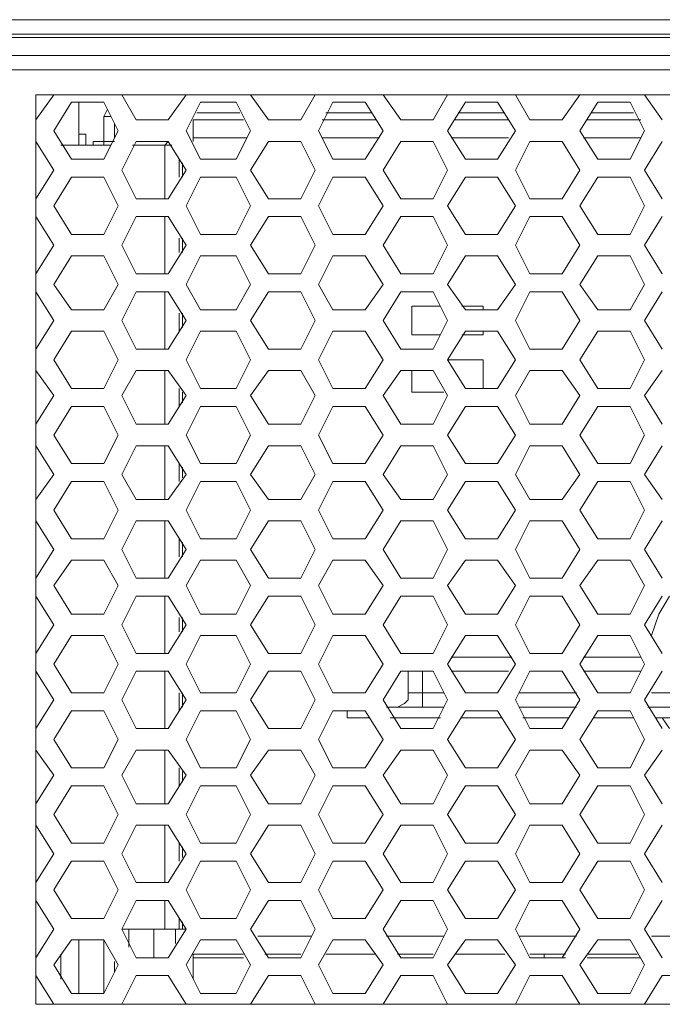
# Model space of a CAD drawing. Header units: millimetres. Extents: x 83969 to 163860, y -22594 to 4849.
# Tile 44 of 108: x 163520.38 to 163523.72, y -21397.08 to -21391.96. Entities that reach past the tile are written whole.
import ezdxf

# ---------------------------------------------------------------- set-up
doc = ezdxf.new("R2010")
doc.units = ezdxf.units.MM
doc.layers.get('0').update_dxf_attribs({"color": 251, "lineweight": 0})
doc.layers.add('_Opis_80', color=7, linetype='Continuous')

# ---------------------------------------------------------------- blocks, each defined once
blk = doc.blocks.new('UPS_2U_PA')
at = {"layer": '_Opis_80', "lineweight": 13}
for points in [[(23.1755, 54.923), (52.4182, 54.923), (55.4667, 54.923), (67.4835, 54.923)], [(67.3947, 54.923), (66.9803, 54.8046), (23.6786, 54.8046)], [(66.9803, 54.775), (23.6786, 54.775)], [(64.0797, 54.627), (35.1922, 54.627)], [(35.281, 54.5086), (63.9613, 54.5086)], [(45.4035, 46.7835), (45.4035, 54.3014)], [(45.4035, 54.0942), (45.5515, 54.3014)], [(45.4035, 54.3014), (53.8389, 54.3014)], [(46.1138, 54.3014), (46.2322, 54.0942)], [(46.4986, 54.0942), (46.6466, 54.3014)], [(47.1793, 54.3014), (47.3273, 54.0942)], [(47.5937, 54.0942), (47.7121, 54.3014)], [(48.2745, 54.3014), (48.4224, 54.0942)], [(48.6888, 54.0942), (48.8072, 54.3014)], [(49.3696, 54.3014), (49.488, 54.0942)], [(49.7544, 54.0942), (49.9024, 54.3014)], [(50.4351, 54.3014), (50.5831, 54.0942)], [(45.6995, 54.2422), (45.5515, 54.0054)], [(45.9658, 54.2422), (45.6994, 54.2422)], [(45.7586, 53.887), (45.7586, 54.2422)], [(46.0842, 54.0054), (45.9658, 54.2422)], [(46.765, 54.2422), (46.6466, 54.0054)], [(47.0609, 54.2422), (46.765, 54.2422)], [(47.1793, 54.0054), (47.0609, 54.2422)], [(47.8601, 54.2422), (47.7417, 54.0054)], [(48.1265, 54.2422), (47.8601, 54.2422)], [(48.2745, 54.0054), (48.1265, 54.2422)], [(48.9552, 54.2422), (48.8072, 54.0054)], [(49.2216, 54.2422), (48.9552, 54.2422)], [(49.3696, 54.0054), (49.2216, 54.2422)], [(50.0503, 54.2422), (49.9024, 54.0054)], [(50.3167, 54.2422), (50.0503, 54.2422)], [(50.4351, 54.0054), (50.3167, 54.2422)], [(45.9954, 54.183), (45.9658, 54.1238)], [(47.0905, 54.1534), (46.7354, 54.1534)], [(47.8009, 54.1534), (48.1857, 54.1534)], [(47.8305, 54.1534), (48.1857, 54.1534)], [(48.896, 54.1534), (49.2808, 54.1534)], [(48.896, 54.1534), (49.2808, 54.1534)], [(49.9911, 54.1534), (50.3463, 54.1534)], [(49.9911, 54.1534), (50.3463, 54.1534)], [(45.9658, 54.1238), (45.9658, 53.9166)], [(45.9658, 54.1238), (46.025, 54.1238)], [(46.0546, 54.0646), (46.0546, 53.9462)], [(46.2322, 54.0942), (46.4986, 54.0942)], [(46.7058, 54.0942), (46.7058, 53.9166)], [(46.7058, 54.0942), (47.1201, 54.0942)], [(47.3273, 54.0942), (47.5937, 54.0942)], [(47.7713, 54.0942), (48.2153, 54.0942)], [(48.4224, 54.0942), (48.6888, 54.0942)], [(48.8664, 54.0942), (49.3104, 54.0942)], [(49.488, 54.0942), (49.7544, 54.0942)], [(49.9615, 54.0942), (50.4055, 54.0942)], [(45.5515, 54.0054), (45.6995, 53.7686)], [(45.7882, 53.9758), (45.7586, 53.9758)], [(45.8178, 53.9462), (45.8178, 53.9758), (45.7882, 53.9758)], [(45.9658, 53.7686), (46.0842, 54.0054)], [(46.6466, 54.0054), (46.765, 53.7686)], [(47.0609, 53.7686), (47.1793, 54.0054)], [(47.7417, 54.0054), (47.8601, 53.7686)], [(48.1265, 53.7686), (48.2745, 54.0054)], [(48.8072, 54.0054), (48.9552, 53.7686)], [(49.2216, 53.7686), (49.3696, 54.0054)], [(49.9023, 54.0054), (50.0503, 53.7686)], [(50.3167, 53.7686), (50.4351, 54.0054)], [(45.5515, 53.6798), (45.4035, 53.9166)], [(46.025, 53.887), (45.6107, 53.887)], [(45.8178, 53.887), (45.8178, 53.9462)], [(46.0546, 53.9166), (45.877, 53.9166)], [(45.877, 53.887), (45.877, 53.9166)], [(45.9658, 53.9166), (45.9658, 53.887)], [(46.2322, 53.9166), (46.1138, 53.6799)], [(46.5282, 53.887), (46.2026, 53.887)], [(46.4986, 53.9166), (46.2322, 53.9166)], [(46.4986, 53.9166), (46.469, 53.887)], [(46.469, 53.4431), (46.469, 53.887)], [(46.6466, 53.6798), (46.4986, 53.9166)], [(46.7058, 53.9166), (46.7058, 53.9462)], [(46.7058, 53.9462), (47.1497, 53.9462)], [(47.3273, 53.9166), (47.1793, 53.6799)], [(47.5937, 53.9166), (47.3273, 53.9166)], [(47.7121, 53.6798), (47.5937, 53.9166)], [(47.7713, 53.9462), (48.2449, 53.9462)], [(48.4225, 53.9166), (48.2745, 53.6798)], [(48.6888, 53.9166), (48.4224, 53.9166)], [(48.8072, 53.6798), (48.6888, 53.9166)], [(48.8368, 53.9462), (49.3104, 53.9462)], [(49.488, 53.9166), (49.3696, 53.6798)], [(49.7544, 53.9166), (49.488, 53.9166)], [(49.9023, 53.6798), (49.7544, 53.9166)], [(49.9319, 53.9462), (50.4055, 53.9462)], [(50.5831, 53.9166), (50.4351, 53.6798)], [(45.6994, 53.7686), (45.9658, 53.7686)], [(46.5874, 53.6206), (46.5874, 53.7686)], [(46.617, 53.6206), (46.617, 53.739)], [(46.765, 53.7686), (47.0609, 53.7686)], [(47.8601, 53.7686), (48.1265, 53.7686)], [(48.9552, 53.7686), (49.2216, 53.7686)], [(50.0503, 53.7686), (50.3167, 53.7686)], [(45.4035, 53.4431), (45.5515, 53.6799)], [(46.1138, 53.6798), (46.2322, 53.4431)], [(46.4986, 53.4431), (46.6466, 53.6799)], [(47.1793, 53.6798), (47.3273, 53.4431)], [(47.5937, 53.4431), (47.7121, 53.6798)], [(48.2745, 53.6798), (48.4224, 53.4431)], [(48.6888, 53.4431), (48.8072, 53.6798)], [(49.3696, 53.6798), (49.488, 53.4431)], [(49.7544, 53.4431), (49.9024, 53.6798)], [(50.4351, 53.6798), (50.5831, 53.4431)], [(45.6995, 53.6206), (45.5515, 53.3839)], [(45.9658, 53.6206), (45.6994, 53.6206)], [(46.0842, 53.3839), (45.9658, 53.6206)], [(46.765, 53.6206), (46.6466, 53.3839)], [(47.0609, 53.6206), (46.765, 53.6206)], [(47.1793, 53.3839), (47.061, 53.6206)], [(47.8601, 53.6206), (47.7417, 53.3839)], [(48.1265, 53.6206), (47.8601, 53.6206)], [(48.2745, 53.3839), (48.1265, 53.6206)], [(48.9552, 53.6206), (48.8072, 53.3839)], [(49.2216, 53.6206), (48.9552, 53.6206)], [(49.3696, 53.3839), (49.2216, 53.6206)], [(50.0503, 53.6206), (49.9024, 53.3839)], [(50.3167, 53.6206), (50.0503, 53.6206)], [(50.4351, 53.3839), (50.3167, 53.6206)], [(46.2322, 53.4431), (46.4986, 53.4431)], [(47.3273, 53.4431), (47.5937, 53.4431)], [(48.4225, 53.4431), (48.6888, 53.4431)], [(49.488, 53.4431), (49.7544, 53.4431)], [(45.5515, 53.3839), (45.6995, 53.1471)], [(45.9658, 53.1471), (46.0842, 53.3839)], [(46.6466, 53.3839), (46.765, 53.1471)], [(47.0609, 53.1471), (47.1793, 53.3839)], [(47.7417, 53.3839), (47.8601, 53.1471)], [(48.1265, 53.1471), (48.2745, 53.3839)], [(48.8072, 53.3839), (48.9552, 53.1471)], [(49.2216, 53.1471), (49.3696, 53.3839)], [(49.9023, 53.3839), (50.0503, 53.1471)], [(50.3167, 53.1471), (50.4351, 53.3839)], [(45.5515, 53.0583), (45.4035, 53.2951)], [(46.2322, 53.2951), (46.1138, 53.0583)], [(46.4986, 53.2951), (46.2322, 53.2951)], [(46.469, 52.8215), (46.469, 53.2951)], [(46.6466, 53.0583), (46.4986, 53.2951)], [(47.3273, 53.2951), (47.1793, 53.0583)], [(47.5937, 53.2951), (47.3273, 53.2951)], [(47.7121, 53.0583), (47.5937, 53.2951)], [(48.4225, 53.2951), (48.2745, 53.0583)], [(48.6888, 53.2951), (48.4225, 53.2951)], [(48.8072, 53.0583), (48.6888, 53.2951)], [(49.488, 53.2951), (49.3696, 53.0583)], [(49.7544, 53.2951), (49.488, 53.2951)], [(49.9023, 53.0583), (49.7544, 53.2951)], [(50.5831, 53.2951), (50.4351, 53.0583)], [(45.6994, 53.1471), (45.9658, 53.1471)], [(46.5874, 52.9991), (46.5874, 53.1175)], [(46.617, 52.9991), (46.617, 53.1175)], [(46.765, 53.1471), (47.0609, 53.1471)], [(47.8601, 53.1471), (48.1265, 53.1471)], [(48.9552, 53.1471), (49.2216, 53.1471)], [(50.0503, 53.1471), (50.3167, 53.1471)], [(45.4035, 52.8215), (45.5515, 53.0583)], [(46.1138, 53.0583), (46.2322, 52.8215)], [(46.4986, 52.8215), (46.6466, 53.0583)], [(47.1793, 53.0583), (47.3273, 52.8215)], [(47.5937, 52.8215), (47.7121, 53.0583)], [(48.2745, 53.0583), (48.4224, 52.8215)], [(48.6888, 52.8215), (48.8072, 53.0583)], [(49.3696, 53.0583), (49.488, 52.8215)], [(49.7544, 52.8215), (49.9024, 53.0583)], [(50.4351, 53.0583), (50.5831, 52.8215)], [(45.6995, 52.9695), (45.5515, 52.7327)], [(45.9658, 52.9695), (45.6994, 52.9695)], [(46.0842, 52.7327), (45.9658, 52.9695)], [(46.765, 52.9695), (46.6466, 52.7327)], [(47.0609, 52.9695), (46.765, 52.9695)], [(47.1793, 52.7327), (47.061, 52.9695)], [(47.8601, 52.9695), (47.7417, 52.7327)], [(48.1265, 52.9695), (47.8601, 52.9695)], [(48.2745, 52.7327), (48.1265, 52.9695)], [(48.9552, 52.9695), (48.8072, 52.7327)], [(49.2216, 52.9695), (48.9552, 52.9695)], [(49.3696, 52.7327), (49.2216, 52.9695)], [(50.0503, 52.9695), (49.9024, 52.7327)], [(50.3167, 52.9695), (50.0503, 52.9695)], [(50.4351, 52.7327), (50.3167, 52.9695)], [(46.2322, 52.8215), (46.4986, 52.8215)], [(47.3273, 52.8215), (47.5937, 52.8215)], [(48.4224, 52.8215), (48.6888, 52.8215)], [(49.488, 52.8215), (49.7544, 52.8215)], [(45.5515, 52.4367), (45.4035, 52.6735)], [(45.5515, 52.7327), (45.6995, 52.5255)], [(45.9658, 52.5255), (46.0842, 52.7327)], [(46.2322, 52.6735), (46.1138, 52.4367)], [(46.4986, 52.6735), (46.2322, 52.6735)], [(46.469, 52.2), (46.469, 52.6735)], [(46.6466, 52.4367), (46.4986, 52.6735)], [(46.6466, 52.7327), (46.765, 52.5255)], [(47.0609, 52.5255), (47.1793, 52.7327)], [(47.3273, 52.6735), (47.1793, 52.4367)], [(47.5937, 52.6735), (47.3273, 52.6735)], [(47.7121, 52.4367), (47.5937, 52.6735)], [(47.7417, 52.7327), (47.8601, 52.5255)], [(48.1265, 52.5255), (48.2745, 52.7327)], [(48.4225, 52.6735), (48.2745, 52.4367)], [(48.6888, 52.6735), (48.4224, 52.6735)], [(48.8072, 52.4367), (48.6888, 52.6735)], [(48.8072, 52.7327), (48.9552, 52.5255)], [(49.2216, 52.5255), (49.3696, 52.7327)], [(49.488, 52.6735), (49.3696, 52.4367)], [(49.7544, 52.6735), (49.488, 52.6735)], [(49.9023, 52.4367), (49.7543, 52.6735)], [(49.9023, 52.7327), (50.0503, 52.5255)], [(50.3167, 52.5255), (50.4351, 52.7327)], [(50.5831, 52.6735), (50.4351, 52.4367)], [(45.6994, 52.5255), (45.9658, 52.5255)], [(46.765, 52.5255), (47.0609, 52.5255)], [(47.8601, 52.5255), (48.1265, 52.5255)], [(48.5112, 52.5551), (48.748, 52.5551)], [(48.5113, 52.3183), (48.5113, 52.5551)], [(48.9256, 52.5551), (49.1032, 52.5551)], [(48.9552, 52.5255), (49.2216, 52.5255)], [(49.1032, 52.5551), (49.1032, 52.5255)], [(50.0503, 52.5255), (50.3167, 52.5255)], [(45.4035, 52.2), (45.5515, 52.4367)], [(46.1138, 52.4367), (46.2322, 52.1999)], [(46.4986, 52.2), (46.6466, 52.4367)], [(46.5874, 52.3479), (46.5874, 52.4959)], [(46.617, 52.3775), (46.617, 52.4959)], [(47.1793, 52.4367), (47.3273, 52.1999)], [(47.5937, 52.1999), (47.7121, 52.4367)], [(48.2745, 52.4367), (48.4224, 52.1999)], [(48.6888, 52.1999), (48.8072, 52.4367)], [(49.3696, 52.4367), (49.488, 52.1999)], [(49.7544, 52.1999), (49.9024, 52.4367)], [(50.4351, 52.4367), (50.5831, 52.1999)], [(45.6995, 52.3479), (45.5515, 52.1112)], [(45.9658, 52.3479), (45.6994, 52.3479)], [(46.0842, 52.1112), (45.9658, 52.3479)], [(46.765, 52.3479), (46.6466, 52.1112)], [(47.0609, 52.3479), (46.765, 52.3479)], [(47.1793, 52.1112), (47.061, 52.3479)], [(47.8601, 52.3479), (47.7417, 52.1112)], [(48.1265, 52.3479), (47.8601, 52.3479)], [(48.2745, 52.1112), (48.1265, 52.3479)], [(48.9552, 52.3479), (48.8072, 52.1112)], [(49.2216, 52.3479), (48.9552, 52.3479)], [(49.1032, 52.3479), (49.1032, 52.3183)], [(49.3696, 52.1112), (49.2216, 52.3479)], [(50.0503, 52.3479), (49.9023, 52.1112)], [(50.3167, 52.3479), (50.0503, 52.3479)], [(50.4351, 52.1112), (50.3167, 52.3479)], [(48.748, 52.3183), (48.5112, 52.3183)], [(49.1032, 52.3183), (48.9256, 52.3183)], [(46.2322, 52.1999), (46.4986, 52.1999)], [(47.3273, 52.1999), (47.5937, 52.1999)], [(48.4224, 52.1999), (48.6888, 52.1999)], [(49.488, 52.1999), (49.7544, 52.1999)], [(45.5515, 52.1112), (45.6994, 51.8744)], [(45.9658, 51.8744), (46.0842, 52.1112)], [(46.6466, 52.1112), (46.765, 51.8744)], [(47.0609, 51.8744), (47.1793, 52.1112)], [(47.7417, 52.1112), (47.8601, 51.8744)], [(48.1265, 51.8744), (48.2745, 52.1112)], [(48.8072, 52.1112), (49.1032, 52.1112)], [(48.8072, 52.1112), (48.9552, 51.8744)], [(49.1032, 52.1112), (49.1032, 51.8744)], [(49.2216, 51.8744), (49.3696, 52.1112)], [(49.9023, 52.1112), (50.0503, 51.8744)], [(50.3167, 51.8744), (50.4351, 52.1112)], [(45.5515, 51.8152), (45.4035, 52.0224)], [(46.2322, 52.0224), (46.1138, 51.8152)], [(46.4986, 52.0224), (46.2322, 52.0224)], [(46.469, 51.5784), (46.469, 52.0224)], [(46.6466, 51.8152), (46.4986, 52.0224)], [(47.3273, 52.0224), (47.1793, 51.8152)], [(47.5937, 52.0224), (47.3273, 52.0224)], [(47.7121, 51.8152), (47.5937, 52.0224)], [(48.4225, 52.0224), (48.2745, 51.8152)], [(48.6888, 52.0224), (48.4224, 52.0224)], [(48.5113, 51.8448), (48.5113, 52.0224)], [(48.8072, 51.8152), (48.6888, 52.0224)], [(49.488, 52.0224), (49.3696, 51.8152)], [(49.7544, 52.0224), (49.488, 52.0224)], [(49.9023, 51.8152), (49.7543, 52.0224)], [(50.5831, 52.0224), (50.4351, 51.8152)], [(45.6994, 51.8744), (45.9658, 51.8744)], [(46.5874, 51.7264), (46.5874, 51.8744)], [(46.765, 51.8744), (47.0609, 51.8744)], [(47.8601, 51.8744), (48.1265, 51.8744)], [(48.9552, 51.8744), (49.2216, 51.8744)], [(50.0503, 51.8744), (50.3167, 51.8744)], [(45.4035, 51.5784), (45.5515, 51.8152)], [(46.1138, 51.8152), (46.2322, 51.5784)], [(46.4986, 51.5784), (46.6466, 51.8152)], [(46.617, 51.756), (46.617, 51.8448)], [(47.1793, 51.8152), (47.3273, 51.5784)], [(47.5937, 51.5784), (47.7121, 51.8152)], [(48.2745, 51.8152), (48.4225, 51.5784)], [(48.7776, 51.8448), (48.5112, 51.8448)], [(48.6888, 51.5784), (48.8072, 51.8152)], [(49.3696, 51.8152), (49.488, 51.5784)], [(49.7543, 51.5784), (49.9023, 51.8152)], [(50.4351, 51.8152), (50.5831, 51.5784)], [(45.6995, 51.7264), (45.5515, 51.4896)], [(45.9658, 51.7264), (45.6994, 51.7264)], [(46.0842, 51.4896), (45.9658, 51.7264)], [(46.765, 51.7264), (46.6466, 51.4896)], [(47.0609, 51.7264), (46.765, 51.7264)], [(47.1793, 51.4896), (47.061, 51.7264)], [(47.8601, 51.7264), (47.7417, 51.4896)], [(48.1265, 51.7264), (47.8601, 51.7264)], [(48.2745, 51.4896), (48.1265, 51.7264)], [(48.9552, 51.7264), (48.8072, 51.4896)], [(49.2216, 51.7264), (48.9552, 51.7264)], [(49.3696, 51.4896), (49.2216, 51.7264)], [(50.0503, 51.7264), (49.9023, 51.4896)], [(50.3167, 51.7264), (50.0503, 51.7264)], [(50.4351, 51.4896), (50.3167, 51.7264)], [(46.2322, 51.5784), (46.4986, 51.5784)], [(47.3273, 51.5784), (47.5937, 51.5784)], [(48.4224, 51.5784), (48.6888, 51.5784)], [(49.488, 51.5784), (49.7544, 51.5784)], [(45.5515, 51.4896), (45.6994, 51.2528)], [(45.9658, 51.2528), (46.0842, 51.4896)], [(46.6466, 51.4896), (46.765, 51.2528)], [(47.0609, 51.2528), (47.1793, 51.4896)], [(47.7417, 51.4896), (47.8601, 51.2528)], [(48.1265, 51.2528), (48.2745, 51.4896)], [(48.8072, 51.4896), (48.9552, 51.2528)], [(49.2216, 51.2528), (49.3696, 51.4896)], [(49.9023, 51.4896), (50.0503, 51.2528)], [(50.3167, 51.2528), (50.4351, 51.4896)], [(45.5515, 51.164), (45.4035, 51.4008)], [(46.2322, 51.4008), (46.1138, 51.164)], [(46.4986, 51.4008), (46.2322, 51.4008)], [(46.469, 50.9568), (46.469, 51.4008)], [(46.6466, 51.164), (46.4986, 51.4008)], [(47.3273, 51.4008), (47.1793, 51.164)], [(47.5937, 51.4008), (47.3273, 51.4008)], [(47.7121, 51.164), (47.5937, 51.4008)], [(48.4225, 51.4008), (48.2745, 51.164)], [(48.6888, 51.4008), (48.4224, 51.4008)], [(48.8072, 51.164), (48.6888, 51.4008)], [(49.488, 51.4008), (49.3696, 51.164)], [(49.7544, 51.4008), (49.488, 51.4008)], [(49.9023, 51.164), (49.7543, 51.4008)], [(50.5831, 51.4008), (50.4351, 51.164)], [(45.6995, 51.2528), (45.9658, 51.2528)], [(46.5874, 51.1048), (46.5874, 51.2528)], [(46.617, 51.1344), (46.617, 51.2232)], [(46.765, 51.2528), (47.061, 51.2528)], [(47.8601, 51.2528), (48.1265, 51.2528)], [(48.9552, 51.2528), (49.2216, 51.2528)], [(50.0503, 51.2528), (50.3167, 51.2528)], [(45.4035, 50.9568), (45.5515, 51.164)], [(46.1138, 51.164), (46.2322, 50.9568)], [(46.4986, 50.9568), (46.6466, 51.164)], [(47.1793, 51.164), (47.3273, 50.9568)], [(47.5937, 50.9568), (47.7121, 51.164)], [(48.2745, 51.164), (48.4225, 50.9568)], [(48.6888, 50.9568), (48.8072, 51.164)], [(49.3696, 51.164), (49.488, 50.9568)], [(49.7544, 50.9568), (49.9023, 51.164)], [(50.4351, 51.164), (50.5831, 50.9568)], [(45.6995, 51.1048), (45.5515, 50.868)], [(45.9658, 51.1048), (45.6995, 51.1048)], [(46.0842, 50.868), (45.9658, 51.1048)], [(46.765, 51.1048), (46.6466, 50.868)], [(47.061, 51.1048), (46.765, 51.1048)], [(47.1793, 50.868), (47.061, 51.1048)], [(47.8601, 51.1048), (47.7417, 50.868)], [(48.1265, 51.1048), (47.8601, 51.1048)], [(48.2745, 50.868), (48.1265, 51.1048)], [(48.9552, 51.1048), (48.8072, 50.868)], [(49.2216, 51.1048), (48.9552, 51.1048)], [(49.3696, 50.868), (49.2216, 51.1048)], [(50.0503, 51.1048), (49.9023, 50.868)], [(50.3167, 51.1048), (50.0503, 51.1048)], [(50.4351, 50.868), (50.3167, 51.1048)], [(46.2322, 50.9568), (46.4986, 50.9568)], [(47.3273, 50.9568), (47.5937, 50.9568)], [(48.4225, 50.9568), (48.6888, 50.9568)], [(49.488, 50.9568), (49.7544, 50.9568)], [(45.5515, 50.868), (45.6994, 50.6313)], [(45.9658, 50.6313), (46.0842, 50.868)], [(46.6466, 50.868), (46.765, 50.6313)], [(47.061, 50.6313), (47.1793, 50.868)], [(47.7417, 50.868), (47.8601, 50.6313)], [(48.1265, 50.6313), (48.2745, 50.868)], [(48.8072, 50.868), (48.9552, 50.6313)], [(49.2216, 50.6313), (49.3696, 50.868)], [(49.9023, 50.868), (50.0503, 50.6313)], [(50.3167, 50.6313), (50.4351, 50.868)], [(45.5515, 50.5425), (45.4035, 50.7792)], [(46.2322, 50.7793), (46.1138, 50.5425)], [(46.4986, 50.7793), (46.2322, 50.7793)], [(46.469, 50.3057), (46.469, 50.7793)], [(46.6466, 50.5425), (46.4986, 50.7793)], [(47.3273, 50.7793), (47.1794, 50.5425)], [(47.5937, 50.7793), (47.3273, 50.7793)], [(47.7121, 50.5425), (47.5937, 50.7792)], [(48.4225, 50.7793), (48.2745, 50.5425)], [(48.6888, 50.7793), (48.4225, 50.7793)], [(48.8072, 50.5425), (48.6888, 50.7792)], [(49.488, 50.7793), (49.3696, 50.5425)], [(49.7544, 50.7793), (49.488, 50.7793)], [(49.9023, 50.5425), (49.7543, 50.7793)], [(50.5831, 50.7792), (50.4351, 50.5425)], [(45.6995, 50.6313), (45.9658, 50.6313)], [(46.5874, 50.4833), (46.5874, 50.6313)], [(46.765, 50.6313), (47.061, 50.6313)], [(47.8601, 50.6313), (48.1265, 50.6313)], [(48.9552, 50.6313), (49.2216, 50.6313)], [(50.0503, 50.6313), (50.3167, 50.6313)], [(46.617, 50.4833), (46.617, 50.6017)], [(45.4035, 50.3057), (45.5515, 50.5425)], [(46.1138, 50.5425), (46.2322, 50.3057)], [(46.4986, 50.3057), (46.6466, 50.5425)], [(47.1793, 50.5425), (47.3273, 50.3057)], [(47.5937, 50.3057), (47.7121, 50.5425)], [(48.2745, 50.5425), (48.4225, 50.3057)], [(48.6888, 50.3057), (48.8072, 50.5425)], [(49.3696, 50.5425), (49.488, 50.3057)], [(49.7544, 50.3057), (49.9023, 50.5425)], [(50.4351, 50.5425), (50.5831, 50.3057)], [(45.6995, 50.4537), (45.5515, 50.2465)], [(45.9658, 50.4537), (45.6995, 50.4537)], [(46.0842, 50.2465), (45.9658, 50.4537)], [(46.765, 50.4537), (46.6466, 50.2465)], [(47.061, 50.4537), (46.765, 50.4537)], [(47.1793, 50.2465), (47.061, 50.4537)], [(47.8601, 50.4537), (47.7417, 50.2465)], [(48.1265, 50.4537), (47.8601, 50.4537)], [(48.2745, 50.2465), (48.1265, 50.4537)], [(48.9552, 50.4537), (48.8072, 50.2465)], [(49.2216, 50.4537), (48.9552, 50.4537)], [(49.3696, 50.2465), (49.2216, 50.4537)], [(50.0503, 50.4537), (49.9023, 50.2465)], [(50.3167, 50.4537), (50.0503, 50.4537)], [(50.4351, 50.2465), (50.3167, 50.4537)], [(46.2322, 50.3057), (46.4986, 50.3057)], [(47.3273, 50.3057), (47.5937, 50.3057)], [(48.4225, 50.3057), (48.6888, 50.3057)], [(49.488, 50.3057), (49.7544, 50.3057)], [(45.5515, 50.2465), (45.6994, 50.0097)], [(45.9658, 50.0097), (46.0842, 50.2465)], [(46.6466, 50.2465), (46.765, 50.0097)], [(47.061, 50.0097), (47.1794, 50.2465)], [(47.7417, 50.2465), (47.8601, 50.0097)], [(48.1265, 50.0097), (48.2745, 50.2465)], [(48.8072, 50.2465), (48.9552, 50.0097)], [(49.2216, 50.0097), (49.3696, 50.2465)], [(49.9023, 50.2465), (50.0503, 50.0097)], [(50.3167, 50.0097), (50.4351, 50.2465)], [(45.5515, 49.9209), (45.4035, 50.1577)], [(46.2322, 50.1577), (46.1138, 49.9209)], [(46.4986, 50.1577), (46.2322, 50.1577)], [(46.469, 49.6841), (46.469, 50.1577)], [(46.6466, 49.9209), (46.4986, 50.1577)], [(47.3273, 50.1577), (47.1794, 49.9209)], [(47.5937, 50.1577), (47.3273, 50.1577)], [(47.7121, 49.9209), (47.5937, 50.1577)], [(48.4225, 50.1577), (48.2745, 49.9209)], [(48.6888, 50.1577), (48.4225, 50.1577)], [(48.8072, 49.9209), (48.6888, 50.1577)], [(49.488, 50.1577), (49.3696, 49.9209)], [(49.7544, 50.1577), (49.488, 50.1577)], [(49.9023, 49.9209), (49.7543, 50.1577)], [(50.5831, 50.1577), (50.4351, 49.9209)], [(50.6423, 50.1577), (50.5535, 50.0097), (50.4943, 49.8321)], [(45.6995, 50.0097), (45.9658, 50.0097)], [(46.5874, 49.8617), (46.5874, 49.9801)], [(46.617, 49.8617), (46.617, 49.9801)], [(46.765, 50.0097), (47.061, 50.0097)], [(47.8601, 50.0097), (48.1265, 50.0097)], [(48.9552, 50.0097), (49.2216, 50.0097)], [(50.0503, 50.0097), (50.3167, 50.0097)], [(45.4035, 49.6841), (45.5515, 49.9209)], [(46.1138, 49.9209), (46.2322, 49.6841)], [(46.4986, 49.6841), (46.6466, 49.9209)], [(47.1793, 49.9209), (47.3273, 49.6841)], [(47.5937, 49.6841), (47.7121, 49.9209)], [(48.2745, 49.9209), (48.4225, 49.6841)], [(48.6888, 49.6841), (48.8072, 49.9209)], [(49.3696, 49.9209), (49.488, 49.6841)], [(49.7544, 49.6841), (49.9023, 49.9209)], [(50.4351, 49.9209), (50.5831, 49.6841)], [(45.6994, 49.8321), (45.5515, 49.5953)], [(45.9658, 49.8321), (45.6995, 49.8321)], [(46.0842, 49.5953), (45.9658, 49.8321)], [(46.765, 49.8321), (46.6466, 49.5953)], [(47.061, 49.8321), (46.765, 49.8321)], [(47.1793, 49.5953), (47.0609, 49.8321)], [(47.8601, 49.8321), (47.7417, 49.5953)], [(48.1265, 49.8321), (47.8601, 49.8321)], [(48.2745, 49.5953), (48.1265, 49.8321)], [(48.9552, 49.8321), (48.8072, 49.5953)], [(49.2216, 49.8321), (48.9552, 49.8321)], [(49.3696, 49.5953), (49.2216, 49.8321)], [(50.0503, 49.8321), (49.9023, 49.5953)], [(50.3167, 49.8321), (50.0503, 49.8321)], [(50.4351, 49.5953), (50.3167, 49.8321)], [(46.2322, 49.6841), (46.4986, 49.6841)], [(47.3273, 49.6841), (47.5937, 49.6841)], [(48.4225, 49.6841), (48.6888, 49.6841)], [(48.8368, 49.6545), (49.34, 49.6545)], [(49.488, 49.6841), (49.7544, 49.6841)], [(49.932, 49.6545), (50.4055, 49.6545)], [(45.5515, 49.5953), (45.6994, 49.3585)], [(45.9658, 49.3586), (46.0842, 49.5953)], [(46.6466, 49.5953), (46.765, 49.3585)], [(47.061, 49.3586), (47.1794, 49.5953)], [(47.7417, 49.5953), (47.8601, 49.3585)], [(48.1265, 49.3586), (48.2745, 49.5953)], [(48.8072, 49.5953), (48.9552, 49.3585)], [(49.2216, 49.3586), (49.3696, 49.5953)], [(49.9023, 49.5953), (50.0503, 49.3586)], [(50.3167, 49.3586), (50.4351, 49.5953)], [(45.5515, 49.2994), (45.4035, 49.5361)], [(46.2322, 49.5361), (46.1138, 49.2994)], [(46.4986, 49.5361), (46.2322, 49.5361)], [(46.469, 49.0626), (46.469, 49.5361)], [(46.6466, 49.2994), (46.4986, 49.5361)], [(47.3273, 49.5361), (47.1794, 49.2994)], [(47.5937, 49.5361), (47.3273, 49.5361)], [(47.7121, 49.2994), (47.5937, 49.5361)], [(48.4224, 49.5361), (48.2745, 49.2994)], [(48.6888, 49.5361), (48.4225, 49.5361)], [(48.4817, 49.5361), (48.4817, 49.3585)], [(48.6, 49.2402), (48.6, 49.5361)], [(48.8072, 49.2994), (48.6888, 49.5361)], [(48.8368, 49.5361), (49.3104, 49.5361)], [(49.488, 49.5361), (49.3696, 49.2994)], [(49.7544, 49.5361), (49.488, 49.5361)], [(49.9023, 49.2994), (49.7543, 49.5361)], [(49.932, 49.5361), (50.4055, 49.5361)], [(50.5831, 49.5361), (50.4351, 49.2994)], [(45.6995, 49.3586), (45.9658, 49.3586)], [(46.5874, 49.2106), (46.5874, 49.3586)], [(46.617, 49.2402), (46.617, 49.3586)], [(46.765, 49.3586), (47.061, 49.3586)], [(47.8601, 49.3586), (48.1265, 49.3586)], [(48.3929, 49.2402), (48.452, 49.2698), (48.4816, 49.2994), (48.4816, 49.3586)], [(48.7776, 49.3586), (48.4816, 49.3586)], [(48.9552, 49.3586), (49.2216, 49.3586)], [(49.3992, 49.3586), (49.8727, 49.3586)], [(50.0503, 49.3586), (50.3167, 49.3586)], [(50.4943, 49.3586), (50.9679, 49.3586)], [(45.4035, 49.0626), (45.5515, 49.2994)], [(46.1138, 49.2994), (46.2322, 49.0626)], [(46.4986, 49.0626), (46.6466, 49.2994)], [(47.1793, 49.2994), (47.3273, 49.0626)], [(47.5937, 49.0626), (47.7121, 49.2994)], [(48.2745, 49.2994), (48.4225, 49.0626)], [(48.6888, 49.0626), (48.8072, 49.2994)], [(49.3696, 49.2994), (49.488, 49.0626)], [(49.7544, 49.0626), (49.9023, 49.2994)], [(50.4351, 49.2994), (50.5831, 49.0626)], [(45.6994, 49.2106), (45.5515, 48.9738)], [(45.9658, 49.2106), (45.6995, 49.2106)], [(46.0842, 48.9738), (45.9658, 49.2106)], [(46.765, 49.2106), (46.6466, 48.9738)], [(47.061, 49.2106), (46.765, 49.2106)], [(47.1793, 48.9738), (47.0609, 49.2106)], [(47.8601, 49.2106), (47.7417, 48.9738)], [(48.1265, 49.2106), (47.8601, 49.2106)], [(47.9785, 49.2106), (47.9785, 49.1514)], [(48.2745, 48.9738), (48.1265, 49.2106)], [(48.3041, 49.2402), (48.7776, 49.2402)], [(48.9552, 49.2106), (48.8072, 48.9738)], [(49.2216, 49.2106), (48.9552, 49.2106)], [(49.3696, 48.9738), (49.2216, 49.2106)], [(49.3992, 49.2402), (49.8727, 49.2402)], [(50.0503, 49.2106), (49.9023, 48.9738)], [(50.3167, 49.2106), (50.0503, 49.2106)], [(50.4351, 48.9738), (50.3167, 49.2106)], [(50.4647, 49.2402), (50.9679, 49.2402)], [(48.1561, 49.1514), (47.9785, 49.1514)], [(48.3337, 49.1514), (48.748, 49.1514)], [(48.9256, 49.1514), (49.2512, 49.1514)], [(49.4288, 49.1514), (49.8136, 49.1514)], [(50.0207, 49.1514), (50.3463, 49.1514)], [(50.5239, 49.1514), (50.9087, 49.1514)], [(50.5831, 49.1514), (50.6423, 49.0626)], [(46.2322, 49.0626), (46.4986, 49.0626)], [(47.3273, 49.0626), (47.5937, 49.0626)], [(48.4225, 49.0626), (48.6888, 49.0626)], [(49.488, 49.0626), (49.7544, 49.0626)], [(45.5515, 48.9738), (45.6994, 48.737)], [(45.9658, 48.737), (46.0842, 48.9738)], [(46.6466, 48.9738), (46.765, 48.737)], [(47.061, 48.737), (47.1794, 48.9738)], [(47.7417, 48.9738), (47.8601, 48.737)], [(48.1265, 48.737), (48.2745, 48.9738)], [(48.8072, 48.9738), (48.9552, 48.737)], [(49.2216, 48.737), (49.3696, 48.9738)], [(49.9023, 48.9738), (50.0503, 48.737)], [(50.3167, 48.737), (50.4351, 48.9738)], [(45.5515, 48.6778), (45.4035, 48.885)], [(46.2322, 48.885), (46.1138, 48.6778)], [(46.4986, 48.885), (46.2322, 48.885)], [(46.469, 48.441), (46.469, 48.885)], [(46.6466, 48.6778), (46.4986, 48.885)], [(47.3273, 48.885), (47.1794, 48.6778)], [(47.5937, 48.885), (47.3273, 48.885)], [(47.7121, 48.6778), (47.5937, 48.885)], [(48.4224, 48.885), (48.2745, 48.6778)], [(48.6888, 48.885), (48.4224, 48.885)], [(48.8072, 48.6778), (48.6888, 48.885)], [(49.488, 48.885), (49.3696, 48.6778)], [(49.7544, 48.885), (49.488, 48.885)], [(49.9023, 48.6778), (49.7544, 48.885)], [(50.5831, 48.885), (50.4351, 48.6778)], [(45.4035, 48.441), (45.5515, 48.6778)], [(45.6994, 48.737), (45.9658, 48.737)], [(46.1138, 48.6778), (46.2322, 48.441)], [(46.4986, 48.441), (46.6466, 48.6778)], [(46.5874, 48.589), (46.5874, 48.737)], [(46.617, 48.6186), (46.617, 48.7074)], [(46.765, 48.737), (47.0609, 48.737)], [(47.1793, 48.6778), (47.3273, 48.441)], [(47.5937, 48.441), (47.7121, 48.6778)], [(47.8601, 48.737), (48.1265, 48.737)], [(48.2745, 48.6778), (48.4225, 48.441)], [(48.6888, 48.441), (48.8072, 48.6778)], [(48.9552, 48.737), (49.2216, 48.737)], [(49.3696, 48.6778), (49.488, 48.441)], [(49.7544, 48.441), (49.9023, 48.6778)], [(50.0503, 48.737), (50.3167, 48.737)], [(50.4351, 48.6778), (50.5831, 48.441)], [(45.6995, 48.589), (45.5515, 48.3522)], [(45.9658, 48.589), (45.6994, 48.589)], [(46.0842, 48.3522), (45.9658, 48.589)], [(46.765, 48.589), (46.6466, 48.3522)], [(47.0609, 48.589), (46.765, 48.589)], [(47.1793, 48.3522), (47.0609, 48.589)], [(47.8601, 48.589), (47.7417, 48.3522)], [(48.1265, 48.589), (47.8601, 48.589)], [(48.2745, 48.3522), (48.1265, 48.589)], [(48.9552, 48.589), (48.8072, 48.3522)], [(49.2216, 48.589), (48.9552, 48.589)], [(49.3696, 48.3522), (49.2216, 48.589)], [(50.0503, 48.589), (49.9023, 48.3522)], [(50.3167, 48.589), (50.0503, 48.589)], [(50.4351, 48.3522), (50.3167, 48.589)], [(46.2322, 48.441), (46.4986, 48.441)], [(47.3273, 48.441), (47.5937, 48.441)], [(48.4224, 48.441), (48.6888, 48.441)], [(49.488, 48.441), (49.7544, 48.441)], [(45.5515, 48.3522), (45.6995, 48.1155)], [(45.9658, 48.1154), (46.0842, 48.3522)], [(46.6466, 48.3522), (46.765, 48.1154)], [(47.061, 48.1154), (47.1794, 48.3522)], [(47.7417, 48.3522), (47.8601, 48.1154)], [(48.1265, 48.1154), (48.2745, 48.3522)], [(48.8072, 48.3522), (48.9552, 48.1154)], [(49.2216, 48.1154), (49.3696, 48.3522)], [(49.9023, 48.3522), (50.0503, 48.1154)], [(50.3167, 48.1155), (50.4351, 48.3522)], [(45.5515, 48.0267), (45.4035, 48.2634)], [(46.2322, 48.2634), (46.1138, 48.0267)], [(46.4986, 48.2634), (46.2322, 48.2634)], [(46.469, 47.7899), (46.469, 48.2634)], [(46.6466, 48.0266), (46.4986, 48.2634)], [(47.3273, 48.2634), (47.1794, 48.0267)], [(47.5937, 48.2634), (47.3273, 48.2634)], [(47.7121, 48.0266), (47.5937, 48.2634)], [(48.4224, 48.2634), (48.2745, 48.0266)], [(48.6888, 48.2634), (48.4225, 48.2634)], [(48.8072, 48.0266), (48.6888, 48.2634)], [(49.488, 48.2634), (49.3696, 48.0266)], [(49.7544, 48.2634), (49.488, 48.2634)], [(49.9023, 48.0266), (49.7544, 48.2634)], [(50.5831, 48.2634), (50.4351, 48.0267)], [(45.6995, 48.1155), (45.9658, 48.1155)], [(46.5874, 47.9675), (46.5874, 48.1154)], [(46.765, 48.1155), (47.061, 48.1155)], [(47.8601, 48.1155), (48.1265, 48.1155)], [(48.9552, 48.1155), (49.2216, 48.1155)], [(50.0503, 48.1155), (50.3167, 48.1155)], [(45.4035, 47.7899), (45.5515, 48.0266)], [(46.1138, 48.0266), (46.2322, 47.7899)], [(46.4986, 47.7899), (46.6466, 48.0267)], [(46.617, 47.9971), (46.617, 48.0858)], [(47.1793, 48.0266), (47.3273, 47.7899)], [(47.5937, 47.7899), (47.7121, 48.0267)], [(48.2745, 48.0266), (48.4225, 47.7899)], [(48.6888, 47.7899), (48.8072, 48.0266)], [(49.3696, 48.0266), (49.488, 47.7899)], [(49.7543, 47.7899), (49.9023, 48.0267)], [(50.4351, 48.0266), (50.5831, 47.7899)], [(45.6995, 47.9675), (45.5515, 47.7307)], [(45.9658, 47.9675), (45.6995, 47.9675)], [(46.0842, 47.7307), (45.9658, 47.9675)], [(46.765, 47.9675), (46.6466, 47.7307)], [(47.061, 47.9675), (46.765, 47.9675)], [(47.1793, 47.7307), (47.0609, 47.9675)], [(47.8601, 47.9675), (47.7417, 47.7307)], [(48.1265, 47.9675), (47.8601, 47.9675)], [(48.2745, 47.7307), (48.1265, 47.9675)], [(48.9552, 47.9675), (48.8072, 47.7307)], [(49.2216, 47.9675), (48.9552, 47.9675)], [(49.3696, 47.7307), (49.2216, 47.9675)], [(50.0503, 47.9675), (49.9023, 47.7307)], [(50.3167, 47.9675), (50.0503, 47.9675)], [(50.4351, 47.7307), (50.3167, 47.9675)], [(46.2322, 47.7899), (46.4986, 47.7899)], [(47.3273, 47.7899), (47.5937, 47.7899)], [(48.4225, 47.7899), (48.6888, 47.7899)], [(49.488, 47.7899), (49.7544, 47.7899)], [(45.5515, 47.7307), (45.6995, 47.4939)], [(45.9658, 47.4939), (46.0842, 47.7307)], [(46.6466, 47.7307), (46.765, 47.4939)], [(47.061, 47.4939), (47.1794, 47.7307)], [(47.7417, 47.7307), (47.8601, 47.4939)], [(48.1265, 47.4939), (48.2745, 47.7307)], [(48.8072, 47.7307), (48.9552, 47.4939)], [(49.2216, 47.4939), (49.3696, 47.7307)], [(49.9023, 47.7307), (50.0503, 47.4939)], [(50.3167, 47.4939), (50.4351, 47.7307)], [(45.5515, 47.4051), (45.4035, 47.6419)], [(46.2322, 47.6419), (46.1138, 47.4051)], [(46.4986, 47.6419), (46.2322, 47.6419)], [(46.469, 47.4051), (46.469, 47.6419)], [(46.6466, 47.4051), (46.4986, 47.6419)], [(47.3273, 47.6419), (47.1793, 47.4051)], [(47.5937, 47.6419), (47.3273, 47.6419)], [(47.7121, 47.4051), (47.5937, 47.6419)], [(48.4224, 47.6419), (48.2745, 47.4051)], [(48.6888, 47.6419), (48.4225, 47.6419)], [(48.8072, 47.4051), (48.6888, 47.6419)], [(49.488, 47.6419), (49.3696, 47.4051)], [(49.7544, 47.6419), (49.488, 47.6419)], [(49.9023, 47.4051), (49.7544, 47.6419)], [(50.5831, 47.6419), (50.4351, 47.4051)], [(45.6994, 47.4939), (45.9658, 47.4939)], [(46.5874, 47.4051), (46.5874, 47.4939)], [(46.617, 47.4051), (46.617, 47.4643)], [(46.765, 47.4939), (47.0609, 47.4939)], [(47.8601, 47.4939), (48.1265, 47.4939)], [(48.9552, 47.4939), (49.2216, 47.4939)], [(50.0503, 47.4939), (50.3167, 47.4939)], [(45.4035, 47.1683), (45.5515, 47.4051)], [(46.6466, 47.4051), (46.1138, 47.4051)], [(46.1138, 47.4051), (46.2322, 47.1683)], [(46.173, 47.2571), (46.173, 47.4051)], [(46.3802, 47.4051), (46.3802, 47.1683)], [(46.4986, 47.1683), (46.6466, 47.4051)], [(46.5578, 47.4051), (46.5578, 47.2867)], [(47.1793, 47.4051), (47.3273, 47.1683)], [(47.5937, 47.1683), (47.7121, 47.4051)], [(48.2745, 47.4051), (48.4225, 47.1683)], [(48.6888, 47.1683), (48.8072, 47.4051)], [(49.3696, 47.4051), (49.488, 47.1683)], [(49.7543, 47.1683), (49.9023, 47.4051)], [(50.4351, 47.4051), (50.5831, 47.1683)], [(45.6995, 47.3163), (45.5515, 47.1091)], [(45.9658, 47.3163), (45.6994, 47.3163)], [(45.7586, 47.3163), (45.7586, 46.8723)], [(46.0842, 47.1091), (45.9658, 47.3163)], [(45.9658, 47.3163), (45.9658, 46.8723)], [(46.765, 47.3163), (46.6466, 47.1091)], [(47.0609, 47.3163), (46.765, 47.3163)], [(47.1793, 47.1091), (47.0609, 47.3163)], [(47.6825, 47.3459), (47.2385, 47.3459)], [(47.8601, 47.3163), (47.7417, 47.1091)], [(48.1265, 47.3163), (47.8601, 47.3163)], [(48.2745, 47.1091), (48.1265, 47.3163)], [(48.7776, 47.3459), (48.3041, 47.3459)], [(48.9552, 47.3163), (48.8072, 47.1091)], [(49.2216, 47.3163), (48.9552, 47.3163)], [(49.3696, 47.1091), (49.2216, 47.3163)], [(49.8727, 47.3459), (49.3992, 47.3459)], [(50.0503, 47.3163), (49.9023, 47.1091)], [(50.3167, 47.3163), (50.0503, 47.3163)], [(50.4351, 47.1091), (50.3167, 47.3163)], [(50.9383, 47.3459), (50.4943, 47.3459)], [(45.6107, 47.1979), (45.6107, 46.9907)], [(46.0546, 47.1387), (46.0546, 47.0499)], [(46.2322, 47.1683), (46.4986, 47.1683)], [(47.1201, 47.1979), (46.7058, 47.1979)], [(46.7058, 46.9907), (46.7058, 47.1979)], [(46.7058, 47.1683), (47.1201, 47.1683)], [(47.5937, 47.1979), (47.2977, 47.1979)], [(47.3273, 47.1683), (47.5937, 47.1683)], [(47.3273, 47.1683), (47.5937, 47.1683)], [(48.2153, 47.1979), (47.8009, 47.1979)], [(48.6888, 47.1979), (48.3928, 47.1979)], [(48.4224, 47.1683), (48.6888, 47.1683)], [(49.2808, 47.1979), (48.8664, 47.1979)], [(49.7839, 47.1979), (49.488, 47.1979)], [(49.488, 47.1683), (49.7544, 47.1683)], [(49.6064, 47.1683), (49.6064, 47.1979)], [(49.6064, 47.1683), (49.7839, 47.1683)], [(50.3759, 47.1979), (49.9615, 47.1979)], [(49.9615, 47.1683), (50.4055, 47.1683)], [(45.5515, 47.1091), (45.6995, 46.8723)], [(45.9658, 46.8723), (46.0842, 47.1091)], [(46.6466, 47.1091), (46.765, 46.8723)], [(47.0609, 46.8723), (47.1793, 47.1091)], [(47.7417, 47.1091), (47.8601, 46.8723)], [(48.1265, 46.8723), (48.2745, 47.1091)], [(48.8072, 47.1091), (48.9552, 46.8723)], [(49.2216, 46.8723), (49.3696, 47.1091)], [(49.9023, 47.1091), (50.0503, 46.8723)], [(50.3167, 46.8723), (50.4351, 47.1091)], [(45.5515, 46.7835), (45.4035, 47.0203)], [(46.2322, 47.0203), (46.1138, 46.7835)], [(46.4986, 47.0203), (46.2322, 47.0203)], [(46.6466, 46.7835), (46.4986, 47.0203)], [(47.3273, 47.0203), (47.1793, 46.7835)], [(47.5937, 47.0203), (47.3273, 47.0203)], [(47.7121, 46.7835), (47.5937, 47.0203)], [(48.4224, 47.0203), (48.2745, 46.7835)], [(48.6888, 47.0203), (48.4224, 47.0203)], [(48.8072, 46.7835), (48.6888, 47.0203)], [(49.488, 47.0203), (49.3696, 46.7835)], [(49.7543, 47.0203), (49.488, 47.0203)], [(49.9023, 46.7835), (49.7544, 47.0203)], [(50.5831, 47.0203), (50.4351, 46.7835)], [(50.8495, 47.0203), (50.5831, 47.0203)], [(45.6994, 46.8723), (45.9658, 46.8723)], [(46.765, 46.8723), (47.0609, 46.8723)], [(47.8601, 46.8723), (48.1265, 46.8723)], [(48.9552, 46.8723), (49.2216, 46.8723)], [(50.0503, 46.8723), (50.3167, 46.8723)], [(53.8388, 46.7835), (45.4034, 46.7835)]]:
    blk.add_lwpolyline(points, dxfattribs=at)

msp = doc.modelspace()

# ---------------------------------------------------------------- block references
at = {"xscale": 0.6288110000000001, "yscale": 0.6288110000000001, "zscale": 0.6288110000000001}
msp.add_blockref('UPS_2U_PA', (163491.9172, -21426.4984), dxfattribs=at)

doc.saveas('drawing.dxf')
